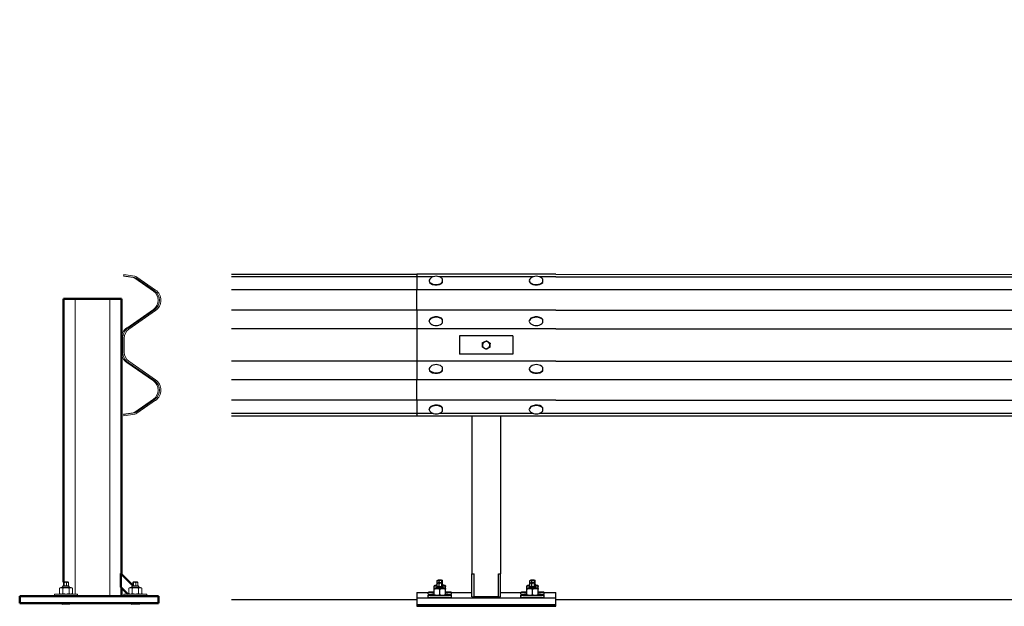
# Model space of a CAD drawing. Header units: metres. Extents: x -699 to 2316, y -1199 to 781.
# Tile 199 of 256: x -31.75 to -29.62, y 4.41 to 5.68. Entities that reach past the tile are written whole.
import ezdxf

# ---------------------------------------------------------------- set-up
doc = ezdxf.new("R2010")
doc.units = ezdxf.units.M
doc.layers.add('N-WE-BV-GELEIDECONSTRUCTIE-GD', color=210, linetype='Continuous', lineweight=50)

# ---------------------------------------------------------------- blocks, each defined once
blk = doc.blocks.new('Eco-Safe 1.33m KW')
at = {"layer": 'N-WE-BV-GELEIDECONSTRUCTIE-GD', "color": 8, "lineweight": 13}
for p, q in [((0.0673, 0.7095), (0.0672, 0.7091)), ((0.0875, 0.706), (0.0672, 0.7091)), ((0.0673, 0.7095), (0.0678, 0.7125)), ((0.0905, 0.706), (0.0673, 0.7095)), ((0.0678, 0.7125), (0.091, 0.7089)), ((0.1314, 0.6764), (0.0913, 0.7045)), ((0.1344, 0.6764), (0.0943, 0.7045)), ((0.096, 0.7069), (0.1361, 0.6788)), ((-0.0374, 0.6596), (-0.0374, 0.022)), ((0.0374, 0.6596), (0.0374, 0.019)), ((0.0739, 0.5968), (0.1314, 0.6371)), ((0.0769, 0.5968), (0.1344, 0.6371)), ((0.1361, 0.6347), (0.0786, 0.5944)), ((0.0654, 0.5448), (0.0654, 0.5748)), ((0.0684, 0.5748), (0.0684, 0.5448)), ((0.1314, 0.4825), (0.0739, 0.5227)), ((0.1344, 0.4825), (0.0769, 0.5227)), ((0.0786, 0.5252), (0.1361, 0.4849)), ((0.0913, 0.4151), (0.1314, 0.4432)), ((0.0943, 0.4151), (0.1344, 0.4432)), ((0.1361, 0.4408), (0.096, 0.4127)), ((0.0672, 0.4105), (0.0875, 0.4136)), ((0.0673, 0.41), (0.0672, 0.4105)), ((0.0673, 0.41), (0.0905, 0.4136)), ((0.0678, 0.4071), (0.0673, 0.41)), ((0.091, 0.4106), (0.0678, 0.4071)), ((-0.0629, 0.0399), (-0.0629, 0.0466)), ((-0.0614, 0.0399), (-0.0614, 0.0466)), ((-0.0536, 0.0486), (-0.0611, 0.0486)), ((-0.0559, 0.0399), (-0.0559, 0.0466)), ((-0.0518, 0.0399), (-0.0518, 0.0466)), ((0.0868, 0.0399), (0.0868, 0.0466)), ((0.0883, 0.0399), (0.0883, 0.0466)), ((0.0962, 0.0486), (0.0886, 0.0486)), ((0.0938, 0.0399), (0.0938, 0.0466)), ((0.0979, 0.0399), (0.0979, 0.0466)), ((-0.0823, 0.022), (-0.0324, 0.022)), ((-0.0823, 0.018), (-0.0823, 0.022)), ((-0.0686, 0.0367), (-0.0712, 0.0352)), ((-0.0712, 0.0235), (-0.0712, 0.0352)), ((-0.0686, 0.022), (-0.0712, 0.0235)), ((-0.0461, 0.0367), (-0.0686, 0.0367)), ((-0.0631, 0.0399), (-0.0653, 0.0377)), ((-0.0493, 0.0377), (-0.0653, 0.0377)), ((-0.0653, 0.0367), (-0.0653, 0.0377)), ((-0.0642, 0.0235), (-0.0642, 0.0352)), ((-0.0631, 0.0399), (-0.0516, 0.0399)), ((-0.0516, 0.0399), (-0.0493, 0.0377)), ((-0.0504, 0.0235), (-0.0504, 0.0352)), ((-0.0493, 0.0367), (-0.0493, 0.0377)), ((-0.0461, 0.0367), (-0.0435, 0.0352)), ((-0.0461, 0.022), (-0.0435, 0.0235)), ((-0.0435, 0.0235), (-0.0435, 0.0352)), ((-0.0324, 0.018), (-0.0324, 0.022)), ((0.0674, 0.022), (0.1173, 0.022)), ((0.0674, 0.018), (0.0674, 0.022)), ((0.0812, 0.0367), (0.0786, 0.0352)), ((0.0786, 0.0235), (0.0786, 0.0352)), ((0.0812, 0.022), (0.0786, 0.0235)), ((0.1036, 0.0367), (0.0812, 0.0367)), ((0.0866, 0.0399), (0.0844, 0.0377)), ((0.1004, 0.0377), (0.0844, 0.0377)), ((0.0844, 0.0367), (0.0844, 0.0377)), ((0.0855, 0.0235), (0.0855, 0.0352)), ((0.0866, 0.0399), (0.0982, 0.0399)), ((0.0982, 0.0399), (0.1004, 0.0377)), ((0.0993, 0.0235), (0.0993, 0.0352)), ((0.1004, 0.0367), (0.1004, 0.0377)), ((0.1036, 0.0367), (0.1062, 0.0352)), ((0.1036, 0.022), (0.1062, 0.0235)), ((0.1062, 0.0235), (0.1062, 0.0352)), ((0.1079, 0.022), (0.1062, 0.0235)), ((0.1173, 0.018), (0.1173, 0.022)), ((-0.0653, 0.0006), (-0.0653, 0.003)), ((-0.0653, 0.0006), (-0.0493, 0.0006)), ((-0.0647, 0), (-0.0653, 0.0006)), ((-0.05, 0), (-0.0493, 0.0006)), ((-0.0493, 0.0006), (-0.0493, 0.003)), ((0.0844, 0.0006), (0.0844, 0.003)), ((0.0844, 0.0006), (0.1004, 0.0006)), ((0.0851, 0), (0.0844, 0.0006)), ((0.0997, 0), (0.1004, 0.0006)), ((0.1004, 0.0006), (0.1004, 0.003))]:
    blk.add_line(p, q, dxfattribs=at)
at = {"layer": 'N-WE-BV-GELEIDECONSTRUCTIE-GD'}
for p, q in [((-0.0624, 0.6596), (-0.0624, 0.0481)), ((-0.0524, 0.6596), (-0.0624, 0.6596)), ((-0.0524, 0.6596), (-0.0374, 0.6596)), ((-0.0374, 0.6596), (0.0374, 0.6596)), ((0.0374, 0.6596), (0.0524, 0.6596)), ((0.0624, 0.6596), (0.0524, 0.6596)), ((0.0624, 0.6596), (0.0624, 0.5748)), ((0.0624, 0.5448), (0.0624, 0.5748)), ((0.0624, 0.5448), (0.0624, 0.0658)), ((0.061, 0.0671), (0.061, 0.0372)), ((0.0868, 0.0413), (0.061, 0.0671)), ((0.061, 0.0372), (0.0763, 0.022)), ((0.0624, 0.0358), (0.0624, 0.018)), ((-0.1571, 0.018), (0.1423, 0.018)), ((-0.1571, 0.003), (-0.1571, 0.018)), ((0.1423, 0.003), (-0.1571, 0.003)), ((0.1423, 0.018), (0.1423, 0.003))]:
    blk.add_line(p, q, dxfattribs=at)
at = {"layer": 'N-WE-BV-GELEIDECONSTRUCTIE-GD', "color": 8, "lineweight": 13}
for centre, radius, start, end in [((0.0861, 0.6971), 0.00898, 55, 81.2538), ((0.0891, 0.6971), 0.00898, 55, 81.2538), ((0.0891, 0.6971), 0.012, 55, 81.2538), ((0.1177, 0.6567), 0.024, 305, 55), ((0.1207, 0.6567), 0.024, 305, 55), ((0.1207, 0.6567), 0.027, 305, 55), ((0.0893, 0.5748), 0.027, 125, 180), ((0.0923, 0.5748), 0.027, 125, 180), ((0.0923, 0.5748), 0.024, 125, 180), ((0.0893, 0.5448), 0.027, 180, 235), ((0.0923, 0.5448), 0.027, 180, 235), ((0.0923, 0.5448), 0.024, 180, 235), ((0.1177, 0.4628), 0.024, 305, 55), ((0.1207, 0.4628), 0.024, 305, 55), ((0.1207, 0.4628), 0.027, 305, 55), ((0.0861, 0.4225), 0.00898, 278.7462, 305), ((0.0891, 0.4225), 0.00898, 278.7462, 305), ((0.0891, 0.4225), 0.012, 278.7462, 305), ((-0.0611, 0.0466), 0.002, 90, 134.0146), ((-0.0536, 0.0466), 0.002, 45.9854, 90), ((0.0886, 0.0466), 0.002, 90, 134.0146), ((0.0962, 0.0466), 0.002, 45.9854, 90)]:
    blk.add_arc(centre, radius, start, end, dxfattribs=at)
for points, knots in [([(-0.0614, 0.0466), (-0.0614, 0.0467), (-0.0615, 0.0468), (-0.0615, 0.0471), (-0.0615, 0.0472), (-0.0616, 0.0475), (-0.0616, 0.0476), (-0.0618, 0.0481), (-0.062, 0.0482), (-0.0622, 0.0482), (-0.0623, 0.0482), (-0.0625, 0.0481), (-0.0627, 0.0476), (-0.0628, 0.0475), (-0.0628, 0.0472), (-0.0629, 0.0471), (-0.0629, 0.0468), (-0.0629, 0.0467), (-0.0629, 0.0466)], [-0.3417552, -0.3417552, -0.3417552, -0.3417552, -0.3056951, -0.3056951, -0.2627872, -0.2627872, -0.2004937, -0.2004937, 0, 0, 0, 0.2004937, 0.2004937, 0.2627872, 0.2627872, 0.3056951, 0.3056951, 0.3417552, 0.3417552, 0.3417552, 0.3417552]), ([(-0.0559, 0.0466), (-0.0559, 0.0467), (-0.0559, 0.0468), (-0.056, 0.0471), (-0.0561, 0.0472), (-0.0563, 0.0475), (-0.0565, 0.0476), (-0.0573, 0.0481), (-0.058, 0.0482), (-0.0587, 0.0482), (-0.0593, 0.0482), (-0.0601, 0.0481), (-0.0608, 0.0476), (-0.061, 0.0475), (-0.0612, 0.0472), (-0.0613, 0.0471), (-0.0614, 0.0468), (-0.0614, 0.0467), (-0.0614, 0.0466)], [-0.3417552, -0.3417552, -0.3417552, -0.3417552, -0.3056951, -0.3056951, -0.2627872, -0.2627872, -0.2004937, -0.2004937, 0, 0, 0, 0.2004937, 0.2004937, 0.2627872, 0.2627872, 0.3056951, 0.3056951, 0.3417552, 0.3417552, 0.3417552, 0.3417552]), ([(-0.0518, 0.0466), (-0.0518, 0.0467), (-0.0518, 0.0468), (-0.0519, 0.0471), (-0.0519, 0.0472), (-0.0521, 0.0475), (-0.0522, 0.0476), (-0.0528, 0.0481), (-0.0534, 0.0482), (-0.0538, 0.0482), (-0.0543, 0.0482), (-0.0549, 0.0481), (-0.0554, 0.0476), (-0.0556, 0.0475), (-0.0557, 0.0472), (-0.0558, 0.0471), (-0.0559, 0.0468), (-0.0559, 0.0467), (-0.0559, 0.0466)], [-0.3417552, -0.3417552, -0.3417552, -0.3417552, -0.3056951, -0.3056951, -0.2627872, -0.2627872, -0.2004937, -0.2004937, 0, 0, 0, 0.2004937, 0.2004937, 0.2627872, 0.2627872, 0.3056951, 0.3056951, 0.3417552, 0.3417552, 0.3417552, 0.3417552]), ([(-0.0522, 0.048), (-0.0521, 0.048), (-0.052, 0.0479), (-0.0519, 0.0476), (-0.0519, 0.0475), (-0.0518, 0.0472), (-0.0518, 0.0471), (-0.0518, 0.0468), (-0.0518, 0.0467), (-0.0518, 0.0466)], [0.1221857, 0.1221857, 0.1221857, 0.1221857, 0.2004937, 0.2004937, 0.2627872, 0.2627872, 0.3056951, 0.3056951, 0.3417552, 0.3417552, 0.3417552, 0.3417552]), ([(0.0883, 0.0466), (0.0883, 0.0467), (0.0883, 0.0468), (0.0883, 0.0471), (0.0882, 0.0472), (0.0882, 0.0475), (0.0881, 0.0476), (0.0879, 0.0481), (0.0877, 0.0482), (0.0876, 0.0482), (0.0874, 0.0482), (0.0872, 0.0481), (0.087, 0.0476), (0.087, 0.0475), (0.0869, 0.0472), (0.0869, 0.0471), (0.0869, 0.0468), (0.0868, 0.0467), (0.0868, 0.0466)], [-0.3417552, -0.3417552, -0.3417552, -0.3417552, -0.3056951, -0.3056951, -0.2627872, -0.2627872, -0.2004937, -0.2004937, 0, 0, 0, 0.2004937, 0.2004937, 0.2627872, 0.2627872, 0.3056951, 0.3056951, 0.3417552, 0.3417552, 0.3417552, 0.3417552]), ([(0.0938, 0.0466), (0.0938, 0.0467), (0.0938, 0.0468), (0.0937, 0.0471), (0.0936, 0.0472), (0.0934, 0.0475), (0.0932, 0.0476), (0.0925, 0.0481), (0.0917, 0.0482), (0.0911, 0.0482), (0.0904, 0.0482), (0.0897, 0.0481), (0.0889, 0.0476), (0.0887, 0.0475), (0.0885, 0.0472), (0.0884, 0.0471), (0.0883, 0.0468), (0.0883, 0.0467), (0.0883, 0.0466)], [-0.3417552, -0.3417552, -0.3417552, -0.3417552, -0.3056951, -0.3056951, -0.2627872, -0.2627872, -0.2004937, -0.2004937, 0, 0, 0, 0.2004937, 0.2004937, 0.2627872, 0.2627872, 0.3056951, 0.3056951, 0.3417552, 0.3417552, 0.3417552, 0.3417552]), ([(0.0979, 0.0466), (0.0979, 0.0467), (0.0979, 0.0468), (0.0979, 0.0471), (0.0978, 0.0472), (0.0976, 0.0475), (0.0975, 0.0476), (0.0969, 0.0481), (0.0964, 0.0482), (0.0959, 0.0482), (0.0954, 0.0482), (0.0948, 0.0481), (0.0943, 0.0476), (0.0942, 0.0475), (0.094, 0.0472), (0.0939, 0.0471), (0.0939, 0.0468), (0.0938, 0.0467), (0.0938, 0.0466)], [-0.3417552, -0.3417552, -0.3417552, -0.3417552, -0.3056951, -0.3056951, -0.2627872, -0.2627872, -0.2004937, -0.2004937, 0, 0, 0, 0.2004937, 0.2004937, 0.2627872, 0.2627872, 0.3056951, 0.3056951, 0.3417552, 0.3417552, 0.3417552, 0.3417552]), ([(0.0975, 0.048), (0.0976, 0.048), (0.0977, 0.0479), (0.0978, 0.0476), (0.0978, 0.0475), (0.0979, 0.0472), (0.0979, 0.0471), (0.0979, 0.0468), (0.0979, 0.0467), (0.0979, 0.0466)], [0.1221857, 0.1221857, 0.1221857, 0.1221857, 0.2004937, 0.2004937, 0.2627872, 0.2627872, 0.3056951, 0.3056951, 0.3417552, 0.3417552, 0.3417552, 0.3417552])]:
    blk.add_open_spline(points, degree=3, knots=knots, dxfattribs=at)
for points in [[(-0.0642, 0.0352), (-0.0677, 0.0372), (-0.0712, 0.0352)], [(-0.0712, 0.0235), (-0.0677, 0.0215), (-0.0642, 0.0235)], [(-0.0504, 0.0352), (-0.0573, 0.0372), (-0.0642, 0.0352)], [(-0.0642, 0.0235), (-0.0573, 0.0215), (-0.0504, 0.0235)], [(-0.0435, 0.0352), (-0.047, 0.0372), (-0.0504, 0.0352)], [(-0.0504, 0.0235), (-0.047, 0.0215), (-0.0435, 0.0235)], [(0.0855, 0.0352), (0.082, 0.0372), (0.0786, 0.0352)], [(0.0786, 0.0235), (0.082, 0.0215), (0.0855, 0.0235)], [(0.0993, 0.0352), (0.0924, 0.0372), (0.0855, 0.0352)], [(0.0855, 0.0235), (0.0924, 0.0215), (0.0993, 0.0235)], [(0.1062, 0.0352), (0.1028, 0.0372), (0.0993, 0.0352)], [(0.0993, 0.0235), (0.1028, 0.0215), (0.1062, 0.0235)]]:
    blk.add_rational_spline(points, [1, 1.15470053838, 1], degree=2, dxfattribs=at)

msp = doc.modelspace()

# ---------------------------------------------------------------- linework, layer by layer
for p, q in [((-30.8894, 5.126), (-31.2894, 5.126)), ((-30.8894, 5.1209), (-31.2894, 5.1209)), ((-30.5894, 5.1265), (-30.8894, 5.1265)), ((-30.8894, 5.1265), (-30.8894, 5.1229)), ((-30.8894, 5.1209), (-30.8894, 5.1229)), ((-30.8539, 5.1209), (-30.8894, 5.1209)), ((-30.8894, 5.1209), (-30.8894, 5.0928)), ((-30.6379, 5.1209), (-30.8409, 5.1209)), ((-30.5894, 5.1209), (-30.6249, 5.1209)), ((-30.5894, 5.1265), (-29.4864, 5.126)), ((-30.5894, 5.1209), (-29.4864, 5.1209)), ((-30.8624, 5.1128), (-30.8624, 5.1118)), ((-30.8334, 5.1088), (-30.8334, 5.1098)), ((-30.6464, 5.1128), (-30.6464, 5.1118)), ((-30.6174, 5.1088), (-30.6174, 5.1098)), ((-30.8894, 5.0928), (-31.2894, 5.0928)), ((-30.5894, 5.0928), (-30.8894, 5.0928)), ((-30.8894, 5.0485), (-30.8894, 5.0928)), ((-29.4864, 5.0928), (-30.5894, 5.0928)), ((-30.8894, 5.0485), (-31.2894, 5.0485)), ((-30.5894, 5.0485), (-30.8894, 5.0485)), ((-30.8894, 5.0485), (-30.8894, 5.0082)), ((-30.5894, 5.0485), (-29.4864, 5.0485)), ((-30.8624, 5.0248), (-30.8624, 5.0258)), ((-30.8334, 5.0278), (-30.8334, 5.0288)), ((-30.6464, 5.0248), (-30.6464, 5.0258)), ((-30.6174, 5.0278), (-30.6174, 5.0288)), ((-30.8894, 5.0082), (-31.2894, 5.0082)), ((-30.5894, 5.0082), (-30.8894, 5.0082)), ((-30.8894, 5.0082), (-30.8894, 4.9885)), ((-30.6819, 4.9935), (-30.7969, 4.9935)), ((-30.7969, 4.9935), (-30.7969, 4.9535)), ((-30.6819, 4.9935), (-30.6819, 4.9535)), ((-30.5894, 5.0082), (-29.4864, 5.0082)), ((-30.8894, 4.9885), (-30.8894, 4.9585)), ((-30.8894, 4.9585), (-30.8894, 4.9388)), ((-30.6819, 4.9535), (-30.7969, 4.9535)), ((-30.8894, 4.9388), (-31.2894, 4.9388)), ((-30.5894, 4.9388), (-30.8894, 4.9388)), ((-30.8894, 4.9388), (-30.8894, 4.8985)), ((-30.5894, 4.9388), (-29.4864, 4.9388)), ((-30.8624, 4.9222), (-30.8624, 4.9212)), ((-30.8334, 4.9182), (-30.8334, 4.9192)), ((-30.6464, 4.9222), (-30.6464, 4.9212)), ((-30.6174, 4.9182), (-30.6174, 4.9192)), ((-30.8894, 4.8985), (-31.2894, 4.8985)), ((-30.5894, 4.8985), (-30.8894, 4.8985)), ((-30.8894, 4.8542), (-30.8894, 4.8985)), ((-29.4864, 4.8985), (-30.5894, 4.8985)), ((-30.8894, 4.8542), (-31.2894, 4.8542)), ((-30.5894, 4.8542), (-30.8894, 4.8542)), ((-30.8894, 4.8542), (-30.8894, 4.8261)), ((-30.5894, 4.8542), (-29.4864, 4.8542)), ((-30.8894, 4.8261), (-31.2894, 4.8261)), ((-30.8539, 4.8261), (-30.8894, 4.8261)), ((-30.8894, 4.8241), (-30.8894, 4.8261)), ((-30.8894, 4.8241), (-30.8894, 4.8205)), ((-30.8624, 4.8342), (-30.8624, 4.8352)), ((-30.6379, 4.8261), (-30.8409, 4.8261)), ((-30.8334, 4.8372), (-30.8334, 4.8382)), ((-30.6464, 4.8342), (-30.6464, 4.8352)), ((-30.5894, 4.8261), (-30.6249, 4.8261)), ((-30.6174, 4.8372), (-30.6174, 4.8382)), ((-29.4864, 4.8261), (-30.5894, 4.8261)), ((-31.2894, 4.821), (-30.8894, 4.821)), ((-30.8894, 4.8205), (-30.5894, 4.8205)), ((-30.7707, 4.8205), (-30.7707, 4.4799)), ((-30.7082, 4.8205), (-30.7082, 4.4799)), ((-30.5894, 4.8205), (-29.4864, 4.821)), ((-30.845, 4.4581), (-30.845, 4.4641)), ((-30.841, 4.4603), (-30.841, 4.4639)), ((-30.8354, 4.4601), (-30.8354, 4.464)), ((-30.8338, 4.4582), (-30.8338, 4.4642)), ((-30.7707, 4.4799), (-30.7657, 4.4799)), ((-30.7707, 4.4299), (-30.7707, 4.4799)), ((-30.7657, 4.4299), (-30.7657, 4.4799)), ((-30.7132, 4.4799), (-30.7082, 4.4799)), ((-30.7132, 4.4299), (-30.7132, 4.4799)), ((-30.7082, 4.4299), (-30.7082, 4.4799)), ((-30.645, 4.4581), (-30.645, 4.4641)), ((-30.641, 4.4603), (-30.641, 4.4639)), ((-30.6354, 4.4601), (-30.6354, 4.464)), ((-30.6338, 4.4582), (-30.6338, 4.4642)), ((-30.8506, 4.4543), (-30.8514, 4.4539)), ((-30.8514, 4.4479), (-30.8514, 4.4525)), ((-30.8506, 4.4483), (-30.8514, 4.4479)), ((-30.8514, 4.4347), (-30.8514, 4.4465)), ((-30.8452, 4.4575), (-30.8474, 4.4553)), ((-30.8474, 4.4543), (-30.8474, 4.4552)), ((-30.8452, 4.4515), (-30.8474, 4.4493)), ((-30.8474, 4.4483), (-30.8474, 4.4492)), ((-30.845, 4.4514), (-30.845, 4.4581)), ((-30.841, 4.4513), (-30.845, 4.4514)), ((-30.841, 4.4513), (-30.841, 4.4579)), ((-30.8354, 4.4513), (-30.841, 4.4513)), ((-30.8394, 4.4344), (-30.8394, 4.4462)), ((-30.8354, 4.4513), (-30.8354, 4.458)), ((-30.8338, 4.4515), (-30.8354, 4.4513)), ((-30.8338, 4.4515), (-30.8338, 4.4582)), ((-30.8336, 4.4575), (-30.8314, 4.4553)), ((-30.8336, 4.4515), (-30.8314, 4.4493)), ((-30.8314, 4.4543), (-30.8314, 4.4552)), ((-30.8314, 4.4483), (-30.8314, 4.4492)), ((-30.8282, 4.4543), (-30.8274, 4.4539)), ((-30.8282, 4.4483), (-30.8274, 4.4479)), ((-30.8274, 4.4479), (-30.8274, 4.4525)), ((-30.8274, 4.4347), (-30.8274, 4.4465)), ((-30.6506, 4.4543), (-30.6514, 4.4539)), ((-30.6514, 4.4479), (-30.6514, 4.4525)), ((-30.6506, 4.4483), (-30.6514, 4.4479)), ((-30.6514, 4.4347), (-30.6514, 4.4465)), ((-30.6452, 4.4575), (-30.6474, 4.4553)), ((-30.6474, 4.4543), (-30.6474, 4.4552)), ((-30.6452, 4.4515), (-30.6474, 4.4493)), ((-30.6474, 4.4483), (-30.6474, 4.4492)), ((-30.645, 4.4514), (-30.645, 4.4581)), ((-30.641, 4.4513), (-30.645, 4.4514)), ((-30.641, 4.4513), (-30.641, 4.4579)), ((-30.6354, 4.4513), (-30.641, 4.4513)), ((-30.6394, 4.4344), (-30.6394, 4.4462)), ((-30.6354, 4.4513), (-30.6354, 4.458)), ((-30.6338, 4.4515), (-30.6354, 4.4513)), ((-30.6338, 4.4515), (-30.6338, 4.4582)), ((-30.6336, 4.4575), (-30.6314, 4.4553)), ((-30.6336, 4.4515), (-30.6314, 4.4493)), ((-30.6314, 4.4543), (-30.6314, 4.4552)), ((-30.6314, 4.4483), (-30.6314, 4.4492)), ((-30.6282, 4.4543), (-30.6274, 4.4539)), ((-30.6282, 4.4483), (-30.6274, 4.4479)), ((-30.6274, 4.4479), (-30.6274, 4.4525)), ((-30.6274, 4.4347), (-30.6274, 4.4465)), ((-31.2894, 4.4245), (-30.8894, 4.4245)), ((-30.8894, 4.4395), (-30.8644, 4.4395)), ((-30.8894, 4.4395), (-30.8894, 4.4275)), ((-30.8894, 4.4275), (-30.5894, 4.4275)), ((-30.8894, 4.4275), (-30.8894, 4.4125)), ((-30.8644, 4.4355), (-30.8644, 4.4395)), ((-30.8644, 4.4295), (-30.8644, 4.4335)), ((-30.8506, 4.4335), (-30.8514, 4.4339)), ((-30.8474, 4.4285), (-30.8474, 4.4285)), ((-30.8314, 4.4285), (-30.8314, 4.4285)), ((-30.8282, 4.4335), (-30.8274, 4.4339)), ((-30.8144, 4.4395), (-30.7707, 4.4395)), ((-30.8144, 4.4355), (-30.8144, 4.4395)), ((-30.8144, 4.4295), (-30.8144, 4.4335)), ((-30.7707, 4.4299), (-30.7657, 4.4299)), ((-30.7607, 4.4307), (-30.7182, 4.4307)), ((-30.7132, 4.4299), (-30.7082, 4.4299)), ((-30.7082, 4.4395), (-30.6644, 4.4395)), ((-30.6644, 4.4355), (-30.6644, 4.4395)), ((-30.6644, 4.4295), (-30.6644, 4.4335)), ((-30.6506, 4.4335), (-30.6514, 4.4339)), ((-30.6474, 4.4285), (-30.6474, 4.4285)), ((-30.6314, 4.4285), (-30.6314, 4.4285)), ((-30.6282, 4.4335), (-30.6274, 4.4339)), ((-30.6144, 4.4395), (-30.5894, 4.4395)), ((-30.6144, 4.4355), (-30.6144, 4.4395)), ((-30.6144, 4.4295), (-30.6144, 4.4335)), ((-30.5894, 4.4275), (-30.5894, 4.4395)), ((-30.5894, 4.4125), (-30.5894, 4.4275)), ((-30.5894, 4.4245), (-30.4894, 4.4245)), ((-30.4894, 4.4245), (-29.5554, 4.4245)), ((-30.8894, 4.4125), (-30.5894, 4.4125)), ((-30.8894, 4.4125), (-30.8894, 4.4095)), ((-30.5894, 4.4125), (-30.8894, 4.4125)), ((-30.8894, 4.4095), (-30.5894, 4.4095)), ((-30.5894, 4.4095), (-30.5894, 4.4125))]:
    msp.add_line(p, q)
for centre, radius, start, end in [((-30.8474, 5.102), 0.02, 53.8491, 126.1509), ((-30.6314, 5.102), 0.02, 53.8491, 126.1509), ((-30.8474, 5.0356), 0.02, 233.8491, 306.1509), ((-30.6314, 5.0356), 0.02, 233.8491, 306.1509), ((-30.7394, 4.9735), 0.008, 116.0437, 176.0437), ((-30.7394, 4.9735), 0.008, 176.0437, 236.0437), ((-30.7394, 4.9735), 0.008, 56.0437, 116.0437), ((-30.7394, 4.9735), 0.008, 296.0437, 356.0437), ((-30.7394, 4.9735), 0.008, 356.0437, 56.0437), ((-30.7394, 4.9735), 0.008, 236.0437, 296.0437), ((-30.8474, 4.9114), 0.02, 53.8491, 126.1509), ((-30.6314, 4.9114), 0.02, 53.8491, 126.1509), ((-30.8474, 4.845), 0.02, 233.8491, 306.1509), ((-30.6314, 4.845), 0.02, 233.8491, 306.1509)]:
    msp.add_arc(centre, radius, start, end)
for centre, major_axis, ratio, start_param, end_param in [((-30.8474, 5.1128), (0.015, 0), 0.573576, 2.476, 5.919962), ((-30.8474, 5.1118), (0.015, 0), 0.573576, 3.141593, 5.919962), ((-30.8474, 5.1128), (0.015, 0), 0.573576, 0.371193, 0.665592), ((-30.8334, 5.102), (0, 0.0143), 0.003264, 5.285721, 6.058911), ((-30.6314, 5.1128), (0.015, 0), 0.573576, 2.476, 5.919962), ((-30.6314, 5.1118), (0.015, 0), 0.573576, 3.141593, 5.919962), ((-30.6314, 5.1128), (0.015, 0), 0.573576, 0.371193, 0.665592), ((-30.6174, 5.102), (0, 0.0143), 0.003264, 5.285721, 6.058911), ((-30.8474, 5.0248), (-0.015, 0), 0.573576, 3.498428, 6.948777), ((-30.8474, 5.0258), (-0.015, 0), 0.573576, 3.498428, 6.283185), ((-30.8474, 5.0248), (0.015, 0), 0.573576, 5.617593, 5.905605), ((-30.8334, 5.0355), (-0.0001, -0.0143), 0.008497, 0.224295, 0.997486), ((-30.6314, 5.0248), (-0.015, 0), 0.573576, 3.498428, 6.948777), ((-30.6314, 5.0258), (-0.015, 0), 0.573576, 3.498428, 6.283185), ((-30.6314, 5.0248), (0.015, 0), 0.573576, 5.617593, 5.905605), ((-30.6174, 5.0355), (-0.0001, -0.0143), 0.008497, 0.224295, 0.997486), ((-30.8474, 4.9222), (0.015, 0), 0.573576, 2.476, 5.923043), ((-30.8474, 4.9212), (0.015, 0), 0.573576, 3.141593, 5.923043), ((-30.8474, 4.9222), (0.015, 0), 0.573576, 0.374274, 0.665592), ((-30.8334, 4.9115), (-0.0001, 0.0143), 0.005788, 5.285713, 6.058903), ((-30.6314, 4.9222), (0.015, 0), 0.573576, 2.476, 5.923043), ((-30.6314, 4.9212), (0.015, 0), 0.573576, 3.141593, 5.923043), ((-30.6314, 4.9222), (0.015, 0), 0.573576, 0.374274, 0.665592), ((-30.6174, 4.9115), (-0.0001, 0.0143), 0.005788, 5.285713, 6.058903), ((-30.8474, 4.8342), (-0.015, 0), 0.573576, 3.501177, 6.948777), ((-30.8474, 4.8352), (-0.015, 0), 0.573576, 3.501177, 6.283185), ((-30.8474, 4.8342), (0.015, 0), 0.573576, 5.617593, 5.908353), ((-30.8334, 4.845), (-0.0001, -0.0143), 0.006245, 0.224284, 0.997474), ((-30.6314, 4.8342), (-0.015, 0), 0.573576, 3.501177, 6.948777), ((-30.6314, 4.8352), (-0.015, 0), 0.573576, 3.501177, 6.283185), ((-30.6314, 4.8342), (0.015, 0), 0.573576, 5.617593, 5.908353), ((-30.6174, 4.845), (-0.0001, -0.0143), 0.006245, 0.224284, 0.997474), ((-30.8394, 4.4483), (-0.0112, 0), 0.039968, 5.503466, 10.204497), ((-30.8394, 4.4543), (-0.0112, 0), 0.039968, 5.503466, 7.333866), ((-30.8394, 4.4552), (-0.008, 0), 0.039968, 6.243175, 7.080153), ((-30.8394, 4.4492), (-0.008, 0), 0.039968, 6.243175, 9.464789), ((-30.8394, 4.4543), (-0.008, 0), 0.039968, 6.280368, 7.080157), ((-30.8394, 4.4483), (-0.008, 0), 0.039968, 6.280368, 9.427596), ((-30.8394, 4.4515), (0.00577, 0), 0.039968, 2.889174, 6.535604), ((-30.8394, 4.4575), (-0.00577, 0), 0.039968, 6.030766, 6.535604), ((-30.8394, 4.4575), (0.00577, 0), 0.039968, 6.030766, 6.535604), ((-30.8394, 4.4552), (0.008, 0), 0.039968, 5.486217, 6.323196), ((-30.8394, 4.4543), (0.0112, 0), 0.039968, 5.232504, 7.062904), ((-30.8394, 4.4543), (0.008, 0), 0.039968, 5.486213, 6.286003), ((-30.6394, 4.4483), (-0.0112, 0), 0.039968, 5.503466, 10.204497), ((-30.6394, 4.4543), (-0.0112, 0), 0.039968, 5.503466, 7.333866), ((-30.6394, 4.4552), (-0.008, 0), 0.039968, 6.243175, 7.080153), ((-30.6394, 4.4492), (-0.008, 0), 0.039968, 6.243175, 9.464789), ((-30.6394, 4.4543), (-0.008, 0), 0.039968, 6.280368, 7.080157), ((-30.6394, 4.4483), (-0.008, 0), 0.039968, 6.280368, 9.427596), ((-30.6394, 4.4515), (0.00577, 0), 0.039968, 2.889174, 6.535604), ((-30.6394, 4.4575), (-0.00577, 0), 0.039968, 6.030766, 6.535604), ((-30.6394, 4.4575), (0.00577, 0), 0.039968, 6.030766, 6.535604), ((-30.6394, 4.4552), (0.008, 0), 0.039968, 5.486217, 6.323196), ((-30.6394, 4.4543), (0.0112, 0), 0.039968, 5.232504, 7.062904), ((-30.6394, 4.4543), (0.008, 0), 0.039968, 5.486213, 6.286003), ((-30.8394, 4.4335), (0.025, 0), 0.039968, 2.071451, 7.353327), ((-30.8394, 4.4395), (-0.025, 0), 0.039968, 5.213044, 7.353327), ((-30.8394, 4.4355), (-0.025, 0), 0.039968, 0, 1.070142), ((-30.8394, 4.4295), (0.025, 0), 0.039968, 3.141593, 6.283185), ((-30.8394, 4.4335), (0.0112, 0), 0.039968, 3.21093, 6.213848), ((-30.8394, 4.4287), (0.009, 0), 0.039968, 3.417569, 6.007209), ((-30.8394, 4.4395), (0.025, 0), 0.039968, 5.213044, 7.353327), ((-30.8394, 4.4355), (0.025, 0), 0.039968, 5.213044, 6.283185), ((-30.7607, 4.4311), (-0.01, 0), 0.04, 1.047198, 1.570796), ((-30.7182, 4.4311), (0.01, 0), 0.04, 4.712389, 5.235988), ((-30.6394, 4.4335), (0.025, 0), 0.039968, 2.071451, 7.353327), ((-30.6394, 4.4395), (-0.025, 0), 0.039968, 5.213044, 7.353327), ((-30.6394, 4.4355), (-0.025, 0), 0.039968, 0, 1.070142), ((-30.6394, 4.4295), (0.025, 0), 0.039968, 3.141593, 6.283185), ((-30.6394, 4.4335), (0.0112, 0), 0.039968, 3.21093, 6.213848), ((-30.6394, 4.4287), (0.009, 0), 0.039968, 3.417569, 6.007209), ((-30.6394, 4.4395), (0.025, 0), 0.039968, 5.213044, 7.353327), ((-30.6394, 4.4355), (0.025, 0), 0.039968, 5.213044, 6.283185)]:
    msp.add_ellipse(centre, major_axis=major_axis, ratio=ratio, start_param=start_param, end_param=end_param)
for centre in [(-30.8394, 4.4661), (-30.6394, 4.4661), (-30.8394, 4.4601), (-30.6394, 4.4601)]:
    msp.add_ellipse(centre, major_axis=(0.00377, 0), ratio=0.039968)
for points, weights in [([(-30.7477, 4.9694), (-30.7475, 4.9719), (-30.7474, 4.9741)], [1, 1.0379548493, 1]), ([(-30.7474, 4.9741), (-30.7473, 4.9762), (-30.7471, 4.9787)], [1, 1.0379548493, 1]), ([(-30.7471, 4.9787), (-30.7449, 4.9797), (-30.7429, 4.9807)], [1, 1.0379548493, 1]), ([(-30.7429, 4.9807), (-30.741, 4.9816), (-30.7388, 4.9827)], [1, 1.0379548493, 1]), ([(-30.7388, 4.9827), (-30.7367, 4.9813), (-30.735, 4.9801)], [1, 1.0379548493, 1]), ([(-30.735, 4.9801), (-30.7332, 4.9789), (-30.7311, 4.9776)], [1, 1.0379548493, 1]), ([(-30.7314, 4.9729), (-30.7316, 4.9708), (-30.7318, 4.9683)], [1, 1.0379548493, 1]), ([(-30.7311, 4.9776), (-30.7313, 4.9751), (-30.7314, 4.9729)], [1, 1.0379548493, 1]), ([(-30.7439, 4.9669), (-30.7457, 4.9681), (-30.7477, 4.9694)], [1, 1.0379548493, 1]), ([(-30.7401, 4.9643), (-30.7421, 4.9657), (-30.7439, 4.9669)], [1, 1.0379548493, 1]), ([(-30.7359, 4.9663), (-30.7378, 4.9654), (-30.7401, 4.9643)], [1, 1.0379548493, 1]), ([(-30.7318, 4.9683), (-30.734, 4.9673), (-30.7359, 4.9663)], [1, 1.0379548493, 1]), ([(-30.8514, 4.4525), (-30.8514, 4.4539), (-30.8514, 4.4539)], [1, 1.08736229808, 1.07605433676]), ([(-30.845, 4.4534), (-30.848, 4.4536), (-30.8514, 4.4525)], [1.07693347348, 1.08302823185, 1]), ([(-30.8514, 4.4465), (-30.8514, 4.4479), (-30.8514, 4.4479)], [1, 1.08736229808, 1.07605433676]), ([(-30.8394, 4.4462), (-30.8454, 4.4484), (-30.8514, 4.4465)], [1, 1.15470053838, 1]), ([(-30.8274, 4.4465), (-30.8334, 4.4484), (-30.8394, 4.4462)], [1, 1.15470053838, 1]), ([(-30.8274, 4.4525), (-30.8309, 4.4536), (-30.8338, 4.4534)], [1, 1.08302823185, 1.07693347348]), ([(-30.8274, 4.4539), (-30.8274, 4.4539), (-30.8274, 4.4525)], [1.07605433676, 1.08736229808, 1]), ([(-30.8274, 4.4479), (-30.8274, 4.4479), (-30.8274, 4.4465)], [1.07605433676, 1.08736229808, 1]), ([(-30.6514, 4.4525), (-30.6514, 4.4539), (-30.6514, 4.4539)], [1, 1.08736229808, 1.07605433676]), ([(-30.645, 4.4534), (-30.648, 4.4536), (-30.6514, 4.4525)], [1.07693347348, 1.08302823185, 1]), ([(-30.6514, 4.4465), (-30.6514, 4.4479), (-30.6514, 4.4479)], [1, 1.08736229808, 1.07605433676]), ([(-30.6394, 4.4462), (-30.6454, 4.4484), (-30.6514, 4.4465)], [1, 1.15470053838, 1]), ([(-30.6274, 4.4465), (-30.6334, 4.4484), (-30.6394, 4.4462)], [1, 1.15470053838, 1]), ([(-30.6274, 4.4525), (-30.6309, 4.4536), (-30.6338, 4.4534)], [1, 1.08302823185, 1.07693347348]), ([(-30.6274, 4.4539), (-30.6274, 4.4539), (-30.6274, 4.4525)], [1.07605433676, 1.08736229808, 1]), ([(-30.6274, 4.4479), (-30.6274, 4.4479), (-30.6274, 4.4465)], [1.07605433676, 1.08736229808, 1]), ([(-30.8514, 4.4347), (-30.8454, 4.4326), (-30.8394, 4.4344)], [1, 1.15470053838, 1]), ([(-30.8514, 4.4339), (-30.8514, 4.4339), (-30.8514, 4.4347)], [1.07605433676, 1.0673382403, 1]), ([(-30.8394, 4.4344), (-30.8334, 4.4326), (-30.8274, 4.4347)], [1, 1.15470053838, 1]), ([(-30.8274, 4.4347), (-30.8274, 4.4339), (-30.8274, 4.4339)], [1, 1.0673382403, 1.07605433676]), ([(-30.6514, 4.4347), (-30.6454, 4.4326), (-30.6394, 4.4344)], [1, 1.15470053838, 1]), ([(-30.6514, 4.4339), (-30.6514, 4.4339), (-30.6514, 4.4347)], [1.07605433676, 1.0673382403, 1]), ([(-30.6394, 4.4344), (-30.6334, 4.4326), (-30.6274, 4.4347)], [1, 1.15470053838, 1]), ([(-30.6274, 4.4347), (-30.6274, 4.4339), (-30.6274, 4.4339)], [1, 1.0673382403, 1.07605433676])]:
    msp.add_rational_spline(points, weights, degree=2)
for points, knots in [([(-30.845, 4.4641), (-30.845, 4.4642), (-30.845, 4.4643), (-30.845, 4.4646), (-30.845, 4.4647), (-30.8449, 4.465), (-30.8448, 4.4652), (-30.8447, 4.4654), (-30.8446, 4.4655), (-30.8445, 4.4656)], [-0.3417552, -0.3417552, -0.3417552, -0.3417552, -0.3056951, -0.3056951, -0.2627872, -0.2627872, -0.2004937, -0.2004937, -0.110236, -0.110236, -0.110236, -0.110236]), ([(-30.841, 4.4639), (-30.841, 4.464), (-30.841, 4.4642), (-30.8411, 4.4644), (-30.8411, 4.4646), (-30.8413, 4.4648), (-30.8414, 4.465), (-30.842, 4.4654), (-30.8425, 4.4656), (-30.843, 4.4656), (-30.8435, 4.4656), (-30.844, 4.4655), (-30.8446, 4.4651), (-30.8447, 4.465), (-30.8449, 4.4647), (-30.8449, 4.4646), (-30.845, 4.4643), (-30.845, 4.4642), (-30.845, 4.4641)], [-0.3417552, -0.3417552, -0.3417552, -0.3417552, -0.3056951, -0.3056951, -0.2627872, -0.2627872, -0.2004937, -0.2004937, 0, 0, 0, 0.2004937, 0.2004937, 0.2627872, 0.2627872, 0.3056951, 0.3056951, 0.3417552, 0.3417552, 0.3417552, 0.3417552]), ([(-30.8445, 4.4656), (-30.8444, 4.4657), (-30.8443, 4.4658), (-30.844, 4.466), (-30.8439, 4.466), (-30.8438, 4.4661), (-30.8437, 4.4661), (-30.8436, 4.4661), (-30.8435, 4.4661), (-30.8433, 4.4662), (-30.8432, 4.4662), (-30.8429, 4.4662), (-30.8426, 4.4662), (-30.842, 4.4662), (-30.8417, 4.4663), (-30.8409, 4.4663), (-30.8405, 4.4663), (-30.8396, 4.4663), (-30.8392, 4.4663), (-30.8384, 4.4663), (-30.838, 4.4663), (-30.8372, 4.4663), (-30.8369, 4.4662), (-30.8362, 4.4662), (-30.836, 4.4662), (-30.8356, 4.4662), (-30.8355, 4.4662), (-30.8353, 4.4661), (-30.8352, 4.4661), (-30.835, 4.4661), (-30.8349, 4.466), (-30.8346, 4.4659), (-30.8345, 4.4658), (-30.8342, 4.4655), (-30.8342, 4.4655), (-30.8342, 4.4655)], [1.34244, 1.34244, 1.34244, 1.34244, 1.368996, 1.368996, 1.408057, 1.408057, 1.45532, 1.45532, 1.52549, 1.52549, 1.709995, 1.709995, 2.016168, 2.016168, 2.376132, 2.376132, 2.708366, 2.708366, 3.035591, 3.035591, 3.362838, 3.362838, 3.695038, 3.695038, 4.050277, 4.050277, 4.227224, 4.227224, 4.303073, 4.303073, 4.361298, 4.361298, 4.402909, 4.402909, 4.404171, 4.404171, 4.404171, 4.404171]), ([(-30.8354, 4.464), (-30.8354, 4.4641), (-30.8354, 4.4642), (-30.8355, 4.4645), (-30.8356, 4.4646), (-30.8358, 4.4649), (-30.836, 4.465), (-30.8368, 4.4654), (-30.8375, 4.4655), (-30.8382, 4.4655), (-30.8388, 4.4655), (-30.8396, 4.4654), (-30.8403, 4.465), (-30.8405, 4.4648), (-30.8408, 4.4646), (-30.8408, 4.4644), (-30.8409, 4.4642), (-30.841, 4.464), (-30.841, 4.4639)], [-0.3417552, -0.3417552, -0.3417552, -0.3417552, -0.3056951, -0.3056951, -0.2627872, -0.2627872, -0.2004937, -0.2004937, 0, 0, 0, 0.2004937, 0.2004937, 0.2627872, 0.2627872, 0.3056951, 0.3056951, 0.3417552, 0.3417552, 0.3417552, 0.3417552]), ([(-30.8338, 4.4642), (-30.8338, 4.4643), (-30.8338, 4.4645), (-30.8339, 4.4647), (-30.8339, 4.4648), (-30.8339, 4.4651), (-30.834, 4.4652), (-30.8342, 4.4656), (-30.8344, 4.4657), (-30.8346, 4.4657), (-30.8348, 4.4656), (-30.835, 4.4655), (-30.8352, 4.4651), (-30.8353, 4.4649), (-30.8353, 4.4646), (-30.8353, 4.4645), (-30.8354, 4.4642), (-30.8354, 4.4641), (-30.8354, 4.464)], [-0.3417552, -0.3417552, -0.3417552, -0.3417552, -0.3056951, -0.3056951, -0.2627872, -0.2627872, -0.2004937, -0.2004937, 0, 0, 0, 0.2004937, 0.2004937, 0.2627872, 0.2627872, 0.3056951, 0.3056951, 0.3417552, 0.3417552, 0.3417552, 0.3417552]), ([(-30.645, 4.4641), (-30.645, 4.4642), (-30.645, 4.4643), (-30.645, 4.4646), (-30.645, 4.4647), (-30.6449, 4.465), (-30.6448, 4.4652), (-30.6447, 4.4654), (-30.6446, 4.4655), (-30.6445, 4.4656)], [-0.3417552, -0.3417552, -0.3417552, -0.3417552, -0.3056951, -0.3056951, -0.2627872, -0.2627872, -0.2004937, -0.2004937, -0.110236, -0.110236, -0.110236, -0.110236]), ([(-30.641, 4.4639), (-30.641, 4.464), (-30.641, 4.4642), (-30.6411, 4.4644), (-30.6411, 4.4646), (-30.6413, 4.4648), (-30.6414, 4.465), (-30.642, 4.4654), (-30.6425, 4.4656), (-30.643, 4.4656), (-30.6435, 4.4656), (-30.644, 4.4655), (-30.6446, 4.4651), (-30.6447, 4.465), (-30.6449, 4.4647), (-30.6449, 4.4646), (-30.645, 4.4643), (-30.645, 4.4642), (-30.645, 4.4641)], [-0.3417552, -0.3417552, -0.3417552, -0.3417552, -0.3056951, -0.3056951, -0.2627872, -0.2627872, -0.2004937, -0.2004937, 0, 0, 0, 0.2004937, 0.2004937, 0.2627872, 0.2627872, 0.3056951, 0.3056951, 0.3417552, 0.3417552, 0.3417552, 0.3417552]), ([(-30.6445, 4.4656), (-30.6444, 4.4657), (-30.6443, 4.4658), (-30.644, 4.466), (-30.6439, 4.466), (-30.6438, 4.4661), (-30.6437, 4.4661), (-30.6436, 4.4661), (-30.6435, 4.4661), (-30.6433, 4.4662), (-30.6432, 4.4662), (-30.6429, 4.4662), (-30.6426, 4.4662), (-30.642, 4.4662), (-30.6417, 4.4663), (-30.6409, 4.4663), (-30.6405, 4.4663), (-30.6396, 4.4663), (-30.6392, 4.4663), (-30.6384, 4.4663), (-30.638, 4.4663), (-30.6372, 4.4663), (-30.6369, 4.4662), (-30.6362, 4.4662), (-30.636, 4.4662), (-30.6356, 4.4662), (-30.6355, 4.4662), (-30.6353, 4.4661), (-30.6352, 4.4661), (-30.635, 4.4661), (-30.6349, 4.466), (-30.6346, 4.4659), (-30.6345, 4.4658), (-30.6342, 4.4655), (-30.6342, 4.4655), (-30.6342, 4.4655)], [1.34244, 1.34244, 1.34244, 1.34244, 1.368996, 1.368996, 1.408057, 1.408057, 1.45532, 1.45532, 1.52549, 1.52549, 1.709995, 1.709995, 2.016168, 2.016168, 2.376132, 2.376132, 2.708366, 2.708366, 3.035591, 3.035591, 3.362838, 3.362838, 3.695038, 3.695038, 4.050277, 4.050277, 4.227224, 4.227224, 4.303073, 4.303073, 4.361298, 4.361298, 4.402909, 4.402909, 4.404171, 4.404171, 4.404171, 4.404171]), ([(-30.6354, 4.464), (-30.6354, 4.4641), (-30.6354, 4.4642), (-30.6355, 4.4645), (-30.6356, 4.4646), (-30.6358, 4.4649), (-30.636, 4.465), (-30.6368, 4.4654), (-30.6375, 4.4655), (-30.6382, 4.4655), (-30.6388, 4.4655), (-30.6396, 4.4654), (-30.6403, 4.465), (-30.6405, 4.4648), (-30.6408, 4.4646), (-30.6408, 4.4644), (-30.6409, 4.4642), (-30.641, 4.464), (-30.641, 4.4639)], [-0.3417552, -0.3417552, -0.3417552, -0.3417552, -0.3056951, -0.3056951, -0.2627872, -0.2627872, -0.2004937, -0.2004937, 0, 0, 0, 0.2004937, 0.2004937, 0.2627872, 0.2627872, 0.3056951, 0.3056951, 0.3417552, 0.3417552, 0.3417552, 0.3417552]), ([(-30.6338, 4.4642), (-30.6338, 4.4643), (-30.6338, 4.4645), (-30.6339, 4.4647), (-30.6339, 4.4648), (-30.6339, 4.4651), (-30.634, 4.4652), (-30.6342, 4.4656), (-30.6344, 4.4657), (-30.6346, 4.4657), (-30.6348, 4.4656), (-30.635, 4.4655), (-30.6352, 4.4651), (-30.6353, 4.4649), (-30.6353, 4.4646), (-30.6353, 4.4645), (-30.6354, 4.4642), (-30.6354, 4.4641), (-30.6354, 4.464)], [-0.3417552, -0.3417552, -0.3417552, -0.3417552, -0.3056951, -0.3056951, -0.2627872, -0.2627872, -0.2004937, -0.2004937, 0, 0, 0, 0.2004937, 0.2004937, 0.2627872, 0.2627872, 0.3056951, 0.3056951, 0.3417552, 0.3417552, 0.3417552, 0.3417552]), ([(-30.845, 4.4581), (-30.845, 4.4582), (-30.845, 4.4583), (-30.845, 4.4586), (-30.845, 4.4587), (-30.8449, 4.459), (-30.8448, 4.4592), (-30.8447, 4.4594), (-30.8446, 4.4595), (-30.8445, 4.4596)], [-0.3417552, -0.3417552, -0.3417552, -0.3417552, -0.3056951, -0.3056951, -0.2627872, -0.2627872, -0.2004937, -0.2004937, -0.110236, -0.110236, -0.110236, -0.110236]), ([(-30.841, 4.4579), (-30.841, 4.458), (-30.841, 4.4582), (-30.8411, 4.4584), (-30.8411, 4.4586), (-30.8413, 4.4588), (-30.8414, 4.459), (-30.842, 4.4594), (-30.8425, 4.4596), (-30.843, 4.4596), (-30.8435, 4.4596), (-30.844, 4.4595), (-30.8446, 4.4591), (-30.8447, 4.459), (-30.8449, 4.4587), (-30.8449, 4.4586), (-30.845, 4.4583), (-30.845, 4.4582), (-30.845, 4.4581)], [-0.3417552, -0.3417552, -0.3417552, -0.3417552, -0.3056951, -0.3056951, -0.2627872, -0.2627872, -0.2004937, -0.2004937, 0, 0, 0, 0.2004937, 0.2004937, 0.2627872, 0.2627872, 0.3056951, 0.3056951, 0.3417552, 0.3417552, 0.3417552, 0.3417552]), ([(-30.8445, 4.4596), (-30.8444, 4.4598), (-30.8443, 4.4598), (-30.844, 4.46), (-30.8439, 4.46), (-30.8438, 4.4601), (-30.8437, 4.4601), (-30.8436, 4.4601), (-30.8435, 4.4601), (-30.8433, 4.4602), (-30.8432, 4.4602), (-30.8429, 4.4602), (-30.8426, 4.4602), (-30.842, 4.4602), (-30.8417, 4.4603), (-30.8409, 4.4603), (-30.8405, 4.4603), (-30.8396, 4.4603), (-30.8392, 4.4603), (-30.8384, 4.4603), (-30.838, 4.4603), (-30.8372, 4.4603), (-30.8369, 4.4603), (-30.8362, 4.4602), (-30.836, 4.4602), (-30.8356, 4.4602), (-30.8355, 4.4602), (-30.8353, 4.4601), (-30.8352, 4.4601), (-30.835, 4.4601), (-30.8349, 4.46), (-30.8346, 4.4599), (-30.8345, 4.4598), (-30.8342, 4.4595), (-30.8342, 4.4595), (-30.8342, 4.4595)], [1.34244, 1.34244, 1.34244, 1.34244, 1.368996, 1.368996, 1.408057, 1.408057, 1.45532, 1.45532, 1.52549, 1.52549, 1.709995, 1.709995, 2.016168, 2.016168, 2.376132, 2.376132, 2.708366, 2.708366, 3.035591, 3.035591, 3.362838, 3.362838, 3.695038, 3.695038, 4.050277, 4.050277, 4.227224, 4.227224, 4.303073, 4.303073, 4.361298, 4.361298, 4.402909, 4.402909, 4.404171, 4.404171, 4.404171, 4.404171]), ([(-30.8354, 4.458), (-30.8354, 4.4581), (-30.8354, 4.4582), (-30.8355, 4.4585), (-30.8356, 4.4586), (-30.8358, 4.4589), (-30.836, 4.459), (-30.8368, 4.4594), (-30.8375, 4.4595), (-30.8382, 4.4595), (-30.8388, 4.4595), (-30.8396, 4.4594), (-30.8403, 4.459), (-30.8405, 4.4588), (-30.8408, 4.4586), (-30.8408, 4.4584), (-30.8409, 4.4582), (-30.841, 4.458), (-30.841, 4.4579)], [-0.3417552, -0.3417552, -0.3417552, -0.3417552, -0.3056951, -0.3056951, -0.2627872, -0.2627872, -0.2004937, -0.2004937, 0, 0, 0, 0.2004937, 0.2004937, 0.2627872, 0.2627872, 0.3056951, 0.3056951, 0.3417552, 0.3417552, 0.3417552, 0.3417552]), ([(-30.8338, 4.4582), (-30.8338, 4.4583), (-30.8338, 4.4585), (-30.8339, 4.4587), (-30.8339, 4.4588), (-30.8339, 4.4591), (-30.834, 4.4592), (-30.8342, 4.4596), (-30.8344, 4.4597), (-30.8346, 4.4597), (-30.8348, 4.4596), (-30.835, 4.4595), (-30.8352, 4.4591), (-30.8353, 4.4589), (-30.8353, 4.4586), (-30.8353, 4.4585), (-30.8354, 4.4582), (-30.8354, 4.4581), (-30.8354, 4.458)], [-0.3417552, -0.3417552, -0.3417552, -0.3417552, -0.3056951, -0.3056951, -0.2627872, -0.2627872, -0.2004937, -0.2004937, 0, 0, 0, 0.2004937, 0.2004937, 0.2627872, 0.2627872, 0.3056951, 0.3056951, 0.3417552, 0.3417552, 0.3417552, 0.3417552]), ([(-30.645, 4.4581), (-30.645, 4.4582), (-30.645, 4.4583), (-30.645, 4.4586), (-30.645, 4.4587), (-30.6449, 4.459), (-30.6448, 4.4592), (-30.6447, 4.4594), (-30.6446, 4.4595), (-30.6445, 4.4596)], [-0.3417552, -0.3417552, -0.3417552, -0.3417552, -0.3056951, -0.3056951, -0.2627872, -0.2627872, -0.2004937, -0.2004937, -0.110236, -0.110236, -0.110236, -0.110236]), ([(-30.641, 4.4579), (-30.641, 4.458), (-30.641, 4.4582), (-30.6411, 4.4584), (-30.6411, 4.4586), (-30.6413, 4.4588), (-30.6414, 4.459), (-30.642, 4.4594), (-30.6425, 4.4596), (-30.643, 4.4596), (-30.6435, 4.4596), (-30.644, 4.4595), (-30.6446, 4.4591), (-30.6447, 4.459), (-30.6449, 4.4587), (-30.6449, 4.4586), (-30.645, 4.4583), (-30.645, 4.4582), (-30.645, 4.4581)], [-0.3417552, -0.3417552, -0.3417552, -0.3417552, -0.3056951, -0.3056951, -0.2627872, -0.2627872, -0.2004937, -0.2004937, 0, 0, 0, 0.2004937, 0.2004937, 0.2627872, 0.2627872, 0.3056951, 0.3056951, 0.3417552, 0.3417552, 0.3417552, 0.3417552]), ([(-30.6445, 4.4596), (-30.6444, 4.4598), (-30.6443, 4.4598), (-30.644, 4.46), (-30.6439, 4.46), (-30.6438, 4.4601), (-30.6437, 4.4601), (-30.6436, 4.4601), (-30.6435, 4.4601), (-30.6433, 4.4602), (-30.6432, 4.4602), (-30.6429, 4.4602), (-30.6426, 4.4602), (-30.642, 4.4602), (-30.6417, 4.4603), (-30.6409, 4.4603), (-30.6405, 4.4603), (-30.6396, 4.4603), (-30.6392, 4.4603), (-30.6384, 4.4603), (-30.638, 4.4603), (-30.6372, 4.4603), (-30.6369, 4.4603), (-30.6362, 4.4602), (-30.636, 4.4602), (-30.6356, 4.4602), (-30.6355, 4.4602), (-30.6353, 4.4601), (-30.6352, 4.4601), (-30.635, 4.4601), (-30.6349, 4.46), (-30.6346, 4.4599), (-30.6345, 4.4598), (-30.6342, 4.4595), (-30.6342, 4.4595), (-30.6342, 4.4595)], [1.34244, 1.34244, 1.34244, 1.34244, 1.368996, 1.368996, 1.408057, 1.408057, 1.45532, 1.45532, 1.52549, 1.52549, 1.709995, 1.709995, 2.016168, 2.016168, 2.376132, 2.376132, 2.708366, 2.708366, 3.035591, 3.035591, 3.362838, 3.362838, 3.695038, 3.695038, 4.050277, 4.050277, 4.227224, 4.227224, 4.303073, 4.303073, 4.361298, 4.361298, 4.402909, 4.402909, 4.404171, 4.404171, 4.404171, 4.404171]), ([(-30.6354, 4.458), (-30.6354, 4.4581), (-30.6354, 4.4582), (-30.6355, 4.4585), (-30.6356, 4.4586), (-30.6358, 4.4589), (-30.636, 4.459), (-30.6368, 4.4594), (-30.6375, 4.4595), (-30.6382, 4.4595), (-30.6388, 4.4595), (-30.6396, 4.4594), (-30.6403, 4.459), (-30.6405, 4.4588), (-30.6408, 4.4586), (-30.6408, 4.4584), (-30.6409, 4.4582), (-30.641, 4.458), (-30.641, 4.4579)], [-0.3417552, -0.3417552, -0.3417552, -0.3417552, -0.3056951, -0.3056951, -0.2627872, -0.2627872, -0.2004937, -0.2004937, 0, 0, 0, 0.2004937, 0.2004937, 0.2627872, 0.2627872, 0.3056951, 0.3056951, 0.3417552, 0.3417552, 0.3417552, 0.3417552]), ([(-30.6338, 4.4582), (-30.6338, 4.4583), (-30.6338, 4.4585), (-30.6339, 4.4587), (-30.6339, 4.4588), (-30.6339, 4.4591), (-30.634, 4.4592), (-30.6342, 4.4596), (-30.6344, 4.4597), (-30.6346, 4.4597), (-30.6348, 4.4596), (-30.635, 4.4595), (-30.6352, 4.4591), (-30.6353, 4.4589), (-30.6353, 4.4586), (-30.6353, 4.4585), (-30.6354, 4.4582), (-30.6354, 4.4581), (-30.6354, 4.458)], [-0.3417552, -0.3417552, -0.3417552, -0.3417552, -0.3056951, -0.3056951, -0.2627872, -0.2627872, -0.2004937, -0.2004937, 0, 0, 0, 0.2004937, 0.2004937, 0.2627872, 0.2627872, 0.3056951, 0.3056951, 0.3417552, 0.3417552, 0.3417552, 0.3417552])]:
    msp.add_open_spline(points, degree=3, knots=knots)

# ---------------------------------------------------------------- block references
at = {"layer": 'N-WE-BV-GELEIDECONSTRUCTIE-GD'}
msp.add_blockref('Eco-Safe 1.33m KW', (-31.589, 4.4135), dxfattribs=at)

doc.saveas('drawing.dxf')
